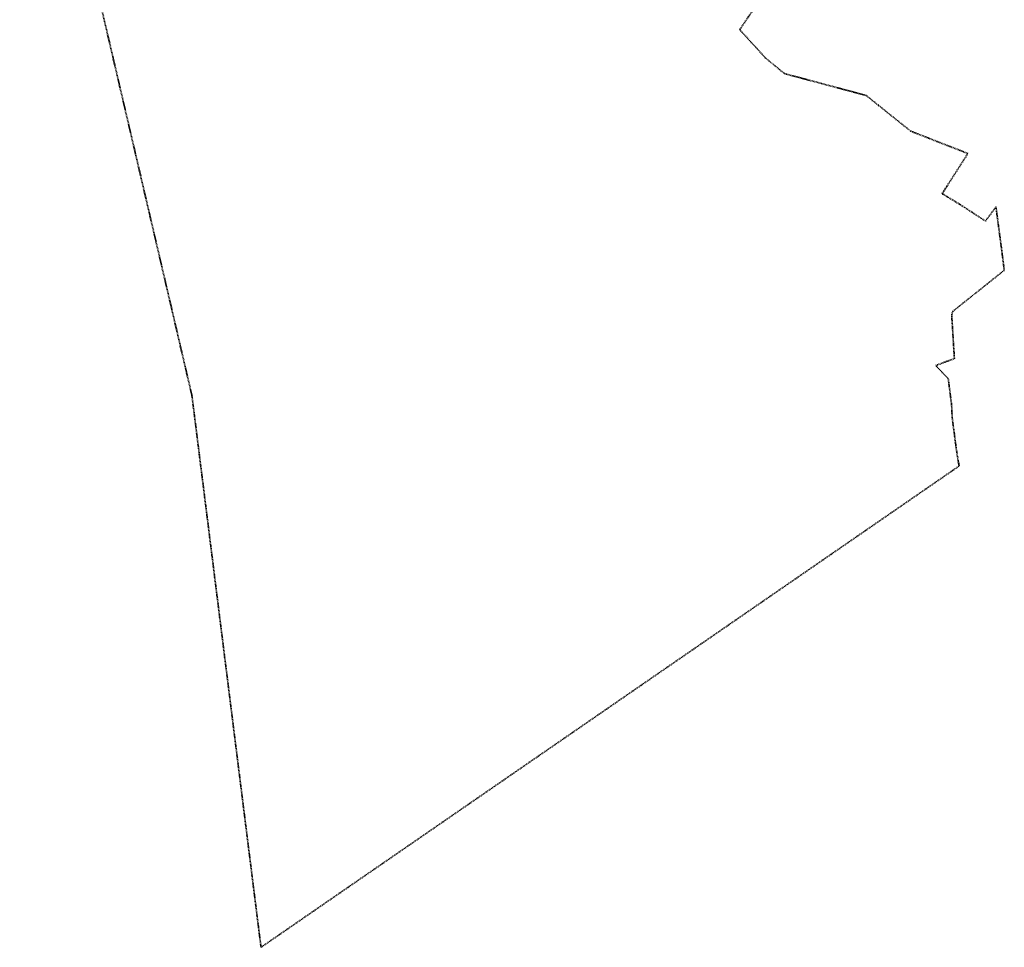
# Model space of a CAD drawing. Extents: x 5461355 to 5464904, y 5969481 to 5972975.
# Tile 1 of 40: x 5461560 to 5463330, y 5969481 to 5971149. Entities that reach past the tile are written whole.
import ezdxf

# ---------------------------------------------------------------- set-up
doc = ezdxf.new("R2010")
doc.units = 0
doc.linetypes.add('PRZER3-2', pattern=[2.5, 1.5, -1])
doc.layers.get('0').update_dxf_attribs({"linetype": 'CONTINUOUS'})
doc.layers.add('GEPPGP', color=7, linetype='CONTINUOUS', lineweight=18)
doc.layers.add('GESJOB', color=7, linetype='CONTINUOUS', lineweight=35)

# ---------------------------------------------------------------- blocks, each defined once
blk = doc.blocks.new('GEPPGP1_2')
blk.add_hatch(color=0).paths.add_polyline_path([(0, -0.045), (0.013906, -0.042798), (0.02645, -0.036406), (0.036406, -0.02645), (0.042798, -0.013906), (0.045, 0), (0.042798, 0.013906), (0.036406, 0.02645), (0.02645, 0.036406), (0.013906, 0.042798), (0, 0.045), (-0.013906, 0.042798), (-0.02645, 0.036406), (-0.036406, 0.02645), (-0.042798, 0.013906), (-0.045, 0), (-0.042798, -0.013906), (-0.036406, -0.02645), (-0.02645, -0.036406), (-0.013906, -0.042798)])

msp = doc.modelspace()

# ---------------------------------------------------------------- linework, layer by layer
at = {"layer": 'GESJOB', "color": 252, "linetype": 'PRZER3-2', "lineweight": 35}
msp.add_lwpolyline([(5461559.8, 5971799.3), (5461712.2, 5971146.5), (5461869.5, 5970472.8), (5461882.7, 5970367.4), (5461993.7, 5969480.6), (5463249, 5970346.1), (5463248.3, 5970350.2), (5463244.7, 5970371.4), (5463236.7, 5970432.6), (5463235.6, 5970455.8), (5463229.6, 5970502.8), (5463207.2, 5970527), (5463240.6, 5970539.3), (5463235.7, 5970618.5), (5463237.5, 5970624.2), (5463299.4, 5970673.5), (5463330.3, 5970698.3), (5463323.2, 5970753.5), (5463316.1, 5970806.1), (5463315.3, 5970812), (5463296.5, 5970786.7), (5463273.3, 5970801.8), (5463251.3, 5970816.1), (5463249.9, 5970817), (5463225.6, 5970831.7), (5463218.6, 5970835.9), (5463264.8, 5970908.2), (5463165.8, 5970946.9), (5463162.1, 5970948.3), (5463103.9, 5970995), (5463081.9, 5971012.6), (5463075.2, 5971014.4), (5463065.1, 5971017.1), (5462935, 5971051.9), (5462926.7, 5971058.8), (5462901.2, 5971079.7), (5462854.5, 5971130.9), (5462862.9, 5971143.3), (5462878.8, 5971166.7)], dxfattribs=at)

# ---------------------------------------------------------------- block references
at = {"layer": 'GEPPGP', "color": 252, "linetype": 'Continuous', "lineweight": 18}
msp.add_blockref('GEPPGP1_2', (5461712.2, 5971146.5, 10.2), dxfattribs=at)

doc.saveas('drawing.dxf')
